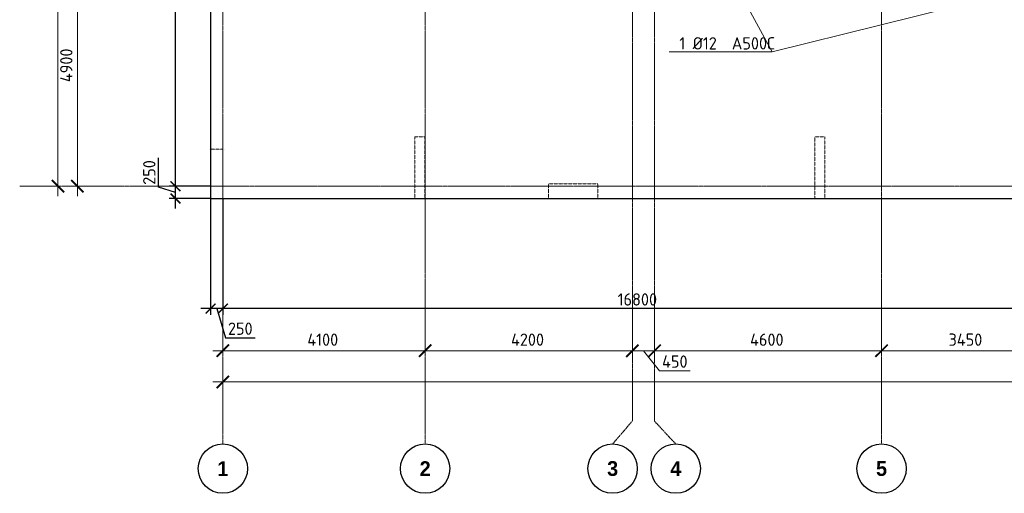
# Model space of a CAD drawing. Header units: millimetres. Extents: x -5898314 to 1055204, y -720802 to 1562611.
# Tile 111 of 256: x -107453 to -87498, y -615627 to -606022. Entities that reach past the tile are written whole.
import ezdxf
from ezdxf import colors
from ezdxf.entities.mleader import LeaderData, LeaderLine
from ezdxf.math import Vec2, Vec3

# ---------------------------------------------------------------- set-up
doc = ezdxf.new("R2010")
doc.units = ezdxf.units.MM
for name, pattern in [('______5', [1100, 800, -100, 100, -100]), ('DASHED', [7, 5, -2, 0]), ('осевая', [50.8, 31.75, -6.35, 6.35, -6.35])]:
    doc.linetypes.add(name, pattern=pattern)
doc.layers.add('Колонна_ бетон', color=7, linetype='Continuous', lineweight=50, true_color=0xb4b496)
for name, color, linetype, lineweight in [('Оси', 40, '______5', 18), ('Перекрытие ж_бетон', 1, 'Continuous', 30), ('подоснова', 151, 'Continuous', 5), ('РАЗМЕРЫ', 1, 'Continuous', 9)]:
    doc.layers.add(name, color=color, linetype=linetype, lineweight=lineweight)
doc.styles.add('Century Gothic', font='GOTHIC.TTF')
doc.styles.add('GOST-2.304_Type-B', font='GOST_Common.ttf')
doc.dimstyles.new('СПДС', dxfattribs={"dimscale": 100, "dimtxt": 2.5, "dimasz": 2, "dimexe": 1.25, "dimexo": 0, "dimtad": 1, "dimdec": 0, "dimrnd": 5, "dimtxsty": 'GOST-2.304_Type-B', "dimblk": 'ARCHTICK', "dimcen": 2.5, "dimdle": 2, "dimclrd": 1, "dimclre": 1, "dimclrt": 1, "dimadec": 0, "dimazin": 2, "dimtfac": 0.75, "dimtdec": 0, "dimtmove": 1, "dimatfit": 3, "dimfxl": 1, "dimtfillclr": 256, "dimtolj": 1, "dimarcsym": 1})

# ---------------------------------------------------------------- blocks, each defined once
blk = doc.blocks.new('_ArchTick')
at = {"color": 0, "linetype": 'ByBlock', "const_width": 0.15}
blk.add_lwpolyline([(-0.5, -0.5), (0.5, 0.5)], dxfattribs=at)
blk = doc.blocks.new('*D1440')
at = {"color": 1, "lineweight": -2, "transparency": 16777216}
for p, q in [((-89046, -342901), (-89046, -326101)), ((-89266, -326301), (-88921, -326301)), ((-89046, -342701), (-89171, -342701))]:
    blk.add_line(p, q, dxfattribs=at)
at = {"layer": 'DEFPOINTS', "color": 0, "lineweight": 0, "transparency": 16777216}
for p in [(-89266, -326301), (-89046, -326301), (-89046, -342701)]:
    blk.add_point(p, dxfattribs=at)
at = {"color": 1, "lineweight": -2, "transparency": 16777216, "xscale": 250, "yscale": 250, "zscale": 250}
for p, rotation in [((-89046, -326301), 90), ((-89046, -342701), 270)]:
    blk.add_blockref('_ArchTick', p, dxfattribs=dict(at, rotation=rotation))
at = {"color": 1, "lineweight": 0, "transparency": 16777216, "insert": (-89271, -334259), "char_height": 250, "width": 104166.67, "attachment_point": 5, "rotation": 90, "style": 'GOST-2.304_Type-B'}
blk.add_mtext('\\A1;16400', dxfattribs=at)
blk = doc.blocks.new('*D1441')
at = {"color": 1, "lineweight": -2, "transparency": 16777216}
for p, q in [((-85705, -346670), (-85705, -346545)), ((-38905, -346670), (-38905, -346545)), ((-85905, -346670), (-38705, -346670))]:
    blk.add_line(p, q, dxfattribs=at)
at = {"layer": 'DEFPOINTS', "color": 0, "lineweight": 0, "transparency": 16777216}
for p in [(-85705, -346670), (-38905, -346670), (-38905, -346670)]:
    blk.add_point(p, dxfattribs=at)
at = {"color": 1, "lineweight": -2, "transparency": 16777216, "xscale": 250, "yscale": 250, "zscale": 250, "rotation": 180}
blk.add_blockref('_ArchTick', (-85705, -346670), dxfattribs=at)
at = {"color": 1, "lineweight": -2, "transparency": 16777216, "xscale": 250, "yscale": 250, "zscale": 250}
blk.add_blockref('_ArchTick', (-38905, -346670), dxfattribs=at)
at = {"color": 1, "lineweight": 0, "transparency": 16777216, "insert": (-67487, -346445), "char_height": 250, "width": 104166.67, "attachment_point": 5, "style": 'GOST-2.304_Type-B'}
blk.add_mtext('\\A1;46800', dxfattribs=at)
blk = doc.blocks.new('NSY101')
at = {"color": 0, "linetype": 'ByBlock', "lineweight": -2}
blk.add_circle((0, 0), 50, dxfattribs=at)
blk = doc.blocks.new('СЛОЖНЫЙ_ОБЪЕКТ_31')
at = {"layer": 'Оси', "color": 16, "linetype": 'Continuous', "lineweight": 25, "transparency": 33554687, "xscale": 9.999999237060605, "yscale": 9.999999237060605, "zscale": 9.999999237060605}
blk.add_blockref('NSY101', (8813, -43009), dxfattribs=at)
at = {"layer": 'Оси', "color": 16, "linetype": 'Continuous', "lineweight": 25, "transparency": 33554687, "insert": (8813, -43009), "char_height": 300, "width": 385, "attachment_point": 5, "style": 'Century Gothic'}
blk.add_mtext('\\A1;{\\fCentury Gothic|i0|b1;\\H300.000000;\\W1.000000;\\C16;2}\\P', dxfattribs=at)
blk = doc.blocks.new('СЛОЖНЫЙ_ОБЪЕКТ_32')
at = {"layer": 'Оси', "color": 16, "linetype": 'Continuous', "lineweight": 25, "transparency": 33554687, "xscale": 9.999999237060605, "yscale": 9.999999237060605, "zscale": 9.999999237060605}
blk.add_blockref('NSY101', (18063, -43009), dxfattribs=at)
at = {"layer": 'Оси', "color": 16, "linetype": 'Continuous', "lineweight": 25, "transparency": 33554687, "insert": (18063, -43009), "char_height": 300, "width": 385, "attachment_point": 5, "style": 'Century Gothic'}
blk.add_mtext('\\A1;{\\fCentury Gothic|i0|b1;\\H300.000000;\\W1.000000;\\C16;5}\\P', dxfattribs=at)
blk = doc.blocks.new('СЛОЖНЫЙ_ОБЪЕКТ_46')
at = {"layer": 'Оси', "color": 16, "linetype": 'Continuous', "lineweight": 25, "transparency": 33554687, "xscale": 9.999999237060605, "yscale": 9.999999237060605, "zscale": 9.999999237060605}
blk.add_blockref('NSY101', (5263, -43009), dxfattribs=at)
at = {"layer": 'Оси', "color": 16, "linetype": 'Continuous', "lineweight": 25, "transparency": 33554687, "insert": (5263, -43009), "char_height": 300, "width": 385, "attachment_point": 5, "style": 'Century Gothic'}
blk.add_mtext('\\A1;{\\fCentury Gothic|i0|b1;\\H300.000000;\\W1.000000;\\C16;1}\\P', dxfattribs=at)
blk = doc.blocks.new('СЛОЖНЫЙ_ОБЪЕКТ_48')
at = {"layer": 'Оси', "color": 16, "linetype": 'Continuous', "lineweight": 25, "transparency": 33554687, "xscale": 9.999999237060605, "yscale": 9.999999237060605, "zscale": 9.999999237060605}
blk.add_blockref('NSY101', (13893, -43009), dxfattribs=at)
at = {"layer": 'Оси', "color": 16, "linetype": 'Continuous', "lineweight": 25, "transparency": 33554687, "insert": (13893, -43009), "char_height": 300, "width": 385, "attachment_point": 5, "style": 'Century Gothic'}
blk.add_mtext('\\A1;{\\fCentury Gothic|i0|b1;\\H300.000000;\\W1.000000;\\C16;4}\\P', dxfattribs=at)
blk = doc.blocks.new('СЛОЖНЫЙ_ОБЪЕКТ_49')
at = {"layer": 'Оси', "color": 16, "linetype": 'Continuous', "lineweight": 25, "transparency": 33554687, "xscale": 9.999999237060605, "yscale": 9.999999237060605, "zscale": 9.999999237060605}
blk.add_blockref('NSY101', (12613, -43009), dxfattribs=at)
at = {"layer": 'Оси', "color": 16, "linetype": 'Continuous', "lineweight": 25, "transparency": 33554687, "insert": (12613, -43009), "char_height": 300, "width": 385, "attachment_point": 5, "style": 'Century Gothic'}
blk.add_mtext('\\A1;{\\fCentury Gothic|i0|b1;\\H300.000000;\\W1.000000;\\C16;3}\\P', dxfattribs=at)
blk = doc.blocks.new('*D1442')
at = {"color": 1, "lineweight": -2, "transparency": 16777216}
for p, q in [((-88653, -342901), (-88653, -337601)), ((-88653, -337801), (-88778, -337801)), ((-88653, -342701), (-88778, -342701))]:
    blk.add_line(p, q, dxfattribs=at)
at = {"layer": 'DEFPOINTS', "color": 0, "lineweight": 0, "transparency": 16777216}
for p in [(-88653, -337801), (-88653, -337801), (-88653, -342701)]:
    blk.add_point(p, dxfattribs=at)
at = {"color": 1, "lineweight": -2, "transparency": 16777216, "xscale": 250, "yscale": 250, "zscale": 250}
for p, rotation in [((-88653, -337801), 90), ((-88653, -342701), 270)]:
    blk.add_blockref('_ArchTick', p, dxfattribs=dict(at, rotation=rotation))
at = {"color": 1, "lineweight": 0, "transparency": 16777216, "insert": (-88878, -340251), "char_height": 250, "width": 83333.33, "attachment_point": 5, "rotation": 90, "style": 'GOST-2.304_Type-B'}
blk.add_mtext('\\A1;4900', dxfattribs=at)
blk = doc.blocks.new('*D1448')
at = {"color": 1, "lineweight": -2, "transparency": 16777216}
for p, q in [((-85705, -346039), (-85705, -345914)), ((-81605, -346039), (-81605, -345914)), ((-85905, -346039), (-81405, -346039))]:
    blk.add_line(p, q, dxfattribs=at)
at = {"layer": 'DEFPOINTS', "color": 0, "lineweight": 0, "transparency": 16777216}
for p in [(-85705, -346039), (-81605, -346039), (-81605, -346039)]:
    blk.add_point(p, dxfattribs=at)
at = {"color": 1, "lineweight": -2, "transparency": 16777216, "xscale": 250, "yscale": 250, "zscale": 250, "rotation": 180}
blk.add_blockref('_ArchTick', (-85705, -346039), dxfattribs=at)
at = {"color": 1, "lineweight": -2, "transparency": 16777216, "xscale": 250, "yscale": 250, "zscale": 250}
blk.add_blockref('_ArchTick', (-81605, -346039), dxfattribs=at)
at = {"color": 1, "lineweight": 0, "transparency": 16777216, "insert": (-83680, -345814), "char_height": 250, "width": 83333.33, "attachment_point": 5, "style": 'GOST-2.304_Type-B'}
blk.add_mtext('\\A1;4100', dxfattribs=at)
blk = doc.blocks.new('*D1449')
at = {"color": 1, "lineweight": -2, "transparency": 16777216}
for p, q in [((-81605, -346039), (-81605, -345914)), ((-77405, -346039), (-77405, -345914)), ((-81805, -346039), (-77205, -346039))]:
    blk.add_line(p, q, dxfattribs=at)
at = {"layer": 'DEFPOINTS', "color": 0, "lineweight": 0, "transparency": 16777216}
for p in [(-81605, -346039), (-77405, -346039), (-77405, -346039)]:
    blk.add_point(p, dxfattribs=at)
at = {"color": 1, "lineweight": -2, "transparency": 16777216, "xscale": 250, "yscale": 250, "zscale": 250, "rotation": 180}
blk.add_blockref('_ArchTick', (-81605, -346039), dxfattribs=at)
at = {"color": 1, "lineweight": -2, "transparency": 16777216, "xscale": 250, "yscale": 250, "zscale": 250}
blk.add_blockref('_ArchTick', (-77405, -346039), dxfattribs=at)
at = {"color": 1, "lineweight": 0, "transparency": 16777216, "insert": (-79530, -345814), "char_height": 250, "width": 83333.33, "attachment_point": 5, "style": 'GOST-2.304_Type-B'}
blk.add_mtext('\\A1;4200', dxfattribs=at)
blk = doc.blocks.new('*D1450')
at = {"color": 1, "lineweight": -2, "transparency": 16777216}
for p, q in [((-76955, -346039), (-76955, -345914)), ((-72355, -346039), (-72355, -345914)), ((-77155, -346039), (-72155, -346039))]:
    blk.add_line(p, q, dxfattribs=at)
at = {"layer": 'DEFPOINTS', "color": 0, "lineweight": 0, "transparency": 16777216}
for p in [(-76955, -346039), (-72355, -346039), (-72355, -346039)]:
    blk.add_point(p, dxfattribs=at)
at = {"color": 1, "lineweight": -2, "transparency": 16777216, "xscale": 250, "yscale": 250, "zscale": 250, "rotation": 180}
blk.add_blockref('_ArchTick', (-76955, -346039), dxfattribs=at)
at = {"color": 1, "lineweight": -2, "transparency": 16777216, "xscale": 250, "yscale": 250, "zscale": 250}
blk.add_blockref('_ArchTick', (-72355, -346039), dxfattribs=at)
at = {"color": 1, "lineweight": 0, "transparency": 16777216, "insert": (-74680, -345814), "char_height": 250, "width": 83333.33, "attachment_point": 5, "style": 'GOST-2.304_Type-B'}
blk.add_mtext('\\A1;4600', dxfattribs=at)
blk = doc.blocks.new('*D1451')
at = {"color": 1, "lineweight": -2, "transparency": 16777216}
for p, q in [((-72355, -346039), (-72355, -345914)), ((-68905, -346039), (-68905, -345914)), ((-72555, -346039), (-68705, -346039))]:
    blk.add_line(p, q, dxfattribs=at)
at = {"layer": 'DEFPOINTS', "color": 0, "lineweight": 0, "transparency": 16777216}
for p in [(-72355, -346039), (-68905, -346039), (-68905, -346039)]:
    blk.add_point(p, dxfattribs=at)
at = {"color": 1, "lineweight": -2, "transparency": 16777216, "xscale": 250, "yscale": 250, "zscale": 250, "rotation": 180}
blk.add_blockref('_ArchTick', (-72355, -346039), dxfattribs=at)
at = {"color": 1, "lineweight": -2, "transparency": 16777216, "xscale": 250, "yscale": 250, "zscale": 250}
blk.add_blockref('_ArchTick', (-68905, -346039), dxfattribs=at)
at = {"color": 1, "lineweight": 0, "transparency": 16777216, "insert": (-70655, -345814), "char_height": 250, "width": 83333.33, "attachment_point": 5, "style": 'GOST-2.304_Type-B'}
blk.add_mtext('\\A1;3450', dxfattribs=at)
blk = doc.blocks.new('*D1460')
at = {"color": 1, "lineweight": -2, "transparency": 16777216}
for p, q in [((-77405, -345914), (-77405, -346164)), ((-76955, -345976), (-76955, -346164)), ((-76755, -346039), (-77605, -346039)), ((-77180, -346039), (-76858, -346445)), ((-76858, -346445), (-76233, -346445))]:
    blk.add_line(p, q, dxfattribs=at)
at = {"layer": 'DEFPOINTS', "color": 0, "lineweight": 0, "transparency": 16777216}
for p in [(-77405, -345914), (-76955, -345976), (-77405, -346039)]:
    blk.add_point(p, dxfattribs=at)
at = {"color": 1, "lineweight": -2, "transparency": 16777216, "xscale": 250, "yscale": 250, "zscale": 250, "rotation": 180}
blk.add_blockref('_ArchTick', (-77405, -346039), dxfattribs=at)
at = {"color": 1, "lineweight": -2, "transparency": 16777216, "xscale": 250, "yscale": 250, "zscale": 250}
blk.add_blockref('_ArchTick', (-76955, -346039), dxfattribs=at)
at = {"color": 1, "lineweight": 0, "transparency": 16777216, "insert": (-76545, -346258), "char_height": 250, "attachment_point": 5, "style": 'GOST-2.304_Type-B'}
blk.add_mtext('\\A1;450', dxfattribs=at)
blk = doc.blocks.new('*D585')
at = {"layer": 'DEFPOINTS', "color": 0, "lineweight": 0, "transparency": 16777216}
for p in [(-103585, -609648), (-103335, -609648), (-103585, -611882)]:
    blk.add_point(p, dxfattribs=at)
at = {"layer": 'РАЗМЕРЫ', "color": 1, "lineweight": -2, "transparency": 16777216}
for p, q in [((-103585, -609648), (-103585, -612007)), ((-103335, -609648), (-103335, -612007)), ((-103135, -611882), (-103785, -611882)), ((-103460, -611882), (-103282, -612476)), ((-103282, -612476), (-102682, -612476))]:
    blk.add_line(p, q, dxfattribs=at)
at = {"layer": 'РАЗМЕРЫ', "color": 1, "lineweight": -2, "transparency": 16777216, "xscale": 200, "yscale": 200, "zscale": 200, "rotation": 180}
blk.add_blockref('_ArchTick', (-103585, -611882), dxfattribs=at)
at = {"layer": 'РАЗМЕРЫ', "color": 1, "lineweight": -2, "transparency": 16777216, "xscale": 200, "yscale": 200, "zscale": 200}
blk.add_blockref('_ArchTick', (-103335, -611882), dxfattribs=at)
at = {"layer": 'РАЗМЕРЫ', "color": 1, "lineweight": 0, "transparency": 16777216, "insert": (-102982, -612288), "char_height": 250, "attachment_point": 5, "style": 'GOST-2.304_Type-B'}
blk.add_mtext('\\A1;250', dxfattribs=at)
blk = doc.blocks.new('*D586')
at = {"layer": 'DEFPOINTS', "color": 0, "lineweight": 0, "transparency": 16777216}
for p in [(-104296, -609398), (-103585, -609398), (-103585, -609648)]:
    blk.add_point(p, dxfattribs=at)
at = {"layer": 'РАЗМЕРЫ', "color": 1, "lineweight": -2, "transparency": 16777216}
for p, q in [((-104640, -609420), (-104640, -608820)), ((-104296, -609848), (-104296, -609198)), ((-104296, -609523), (-104640, -609420)), ((-103585, -609398), (-104421, -609398)), ((-103585, -609648), (-104421, -609648))]:
    blk.add_line(p, q, dxfattribs=at)
at = {"layer": 'РАЗМЕРЫ', "color": 1, "lineweight": -2, "transparency": 16777216, "xscale": 200, "yscale": 200, "zscale": 200}
for p, rotation in [((-104296, -609398), 90), ((-104296, -609648), 270)]:
    blk.add_blockref('_ArchTick', p, dxfattribs=dict(at, rotation=rotation))
at = {"layer": 'РАЗМЕРЫ', "color": 1, "lineweight": 0, "transparency": 16777216, "insert": (-104827, -609120), "char_height": 250, "attachment_point": 5, "rotation": 90, "style": 'GOST-2.304_Type-B'}
blk.add_mtext('\\A1;250', dxfattribs=at)
blk = doc.blocks.new('*D587')
at = {"layer": 'DEFPOINTS', "color": 0, "lineweight": 0, "transparency": 16777216}
for p in [(-104296, -592998), (-103585, -592998), (-104003, -609398)]:
    blk.add_point(p, dxfattribs=at)
at = {"layer": 'РАЗМЕРЫ', "color": 1, "lineweight": -2, "transparency": 16777216}
for p, q in [((-104296, -609598), (-104296, -592798)), ((-103585, -592998), (-104421, -592998)), ((-104003, -609398), (-104421, -609398))]:
    blk.add_line(p, q, dxfattribs=at)
at = {"layer": 'РАЗМЕРЫ', "color": 1, "lineweight": -2, "transparency": 16777216, "xscale": 200, "yscale": 200, "zscale": 200}
for p, rotation in [((-104296, -592998), 90), ((-104296, -609398), 270)]:
    blk.add_blockref('_ArchTick', p, dxfattribs=dict(at, rotation=rotation))
at = {"layer": 'РАЗМЕРЫ', "color": 1, "lineweight": 0, "transparency": 16777216, "insert": (-104483, -601198), "char_height": 250, "attachment_point": 5, "rotation": 90, "style": 'GOST-2.304_Type-B'}
blk.add_mtext('\\A1;16400', dxfattribs=at)
blk = doc.blocks.new('подложка стн 1-го этажа')
at = {"layer": 'Колонна_ бетон', "color": 252, "linetype": 'DASHED', "lineweight": 0, "ltscale": 0.5, "true_color": 0x939598, "transparency": 33554687}
for p, q in [((11936, 10712, -760), (11936, 10712, -760)), ((11936, 9462, -760), (11936, 10712, -760)), ((11936, 10712, -760), (12136, 10712, -760)), ((11936, 10712, -760), (11936, 10712, -760)), ((11936, 9462, -760), (11936, 10712, -760)), ((11936, 10712, -760), (12136, 10712, -760)), ((12136, 10712, -760), (12136, 10712, -760)), ((12136, 9462, -760), (12136, 10712, -760)), ((12136, 10712, -760), (12136, 10712, -760)), ((12136, 9462, -760), (12136, 10712, -760)), ((20044, 10712, -200), (20044, 9462, -200)), ((20244, 10712, -200), (20044, 10712, -200)), ((20044, 10712, -200), (20044, 9462, -200)), ((20244, 10712, -200), (20044, 10712, -200)), ((20244, 9462, -200), (20244, 10712, -200)), ((20244, 9462, -200), (20244, 10712, -200)), ((7769, 10462, -560), (7769, 10462, -560)), ((7769, 10462, -560), (7769, 10462, -560)), ((7794, 10462, -560), (8044, 10462, -560)), ((7794, 9462, -560), (7794, 10462, -560)), ((7794, 10462, -560), (8044, 10462, -560)), ((7794, 9462, -560), (7794, 10462, -560)), ((8044, 9462, -560), (8044, 10462, -560)), ((8044, 9462, -560), (8044, 10462, -560)), ((8069, 10462, -560), (8069, 10462, -560)), ((8069, 10462, -560), (8069, 10462, -560)), ((14644, 9762, -200), (14644, 9462, -200)), ((14644, 9762, -200), (15644, 9762, -200)), ((14644, 9762, -200), (14644, 9462, -200)), ((14644, 9762, -200), (15644, 9762, -200)), ((15644, 9762, -200), (15644, 9462, -200)), ((15644, 9762, -200), (15644, 9462, -200)), ((7794, 9462, -560), (7794, 9462, -560)), ((7794, 9462, -560), (8046, 9462, -560)), ((7794, 9462, -560), (7794, 9462, -560)), ((7794, 9462, -560), (8046, 9462, -560)), ((8046, 9462, -560), (8046, 9462, -560)), ((8046, 9462, -560), (8046, 9462, -560)), ((11936, 9462, -760), (11936, 9462, -760)), ((11936, 9462, -760), (12136, 9462, -760)), ((11936, 9462, -760), (11936, 9462, -760)), ((11936, 9462, -760), (12136, 9462, -760)), ((12136, 9462, -760), (12136, 9462, -760)), ((12136, 9462, -760), (12136, 9462, -760)), ((15644, 9462, -200), (14644, 9462, -200)), ((15644, 9462, -200), (14644, 9462, -200)), ((20244, 9462, -200), (20044, 9462, -200)), ((20244, 9462, -200), (20044, 9462, -200))]:
    blk.add_line(p, q, dxfattribs=at)
blk = doc.blocks.new('*D593')
at = {"layer": 'DEFPOINTS', "color": 0, "lineweight": 0, "transparency": 16777216}
for p in [(-103335, -611002), (-86535, -611501), (-103335, -611882)]:
    blk.add_point(p, dxfattribs=at)
at = {"layer": 'РАЗМЕРЫ', "color": 1, "lineweight": -2, "transparency": 16777216}
for p, q in [((-103335, -611002), (-103335, -612007)), ((-86535, -611501), (-86535, -612007)), ((-86335, -611882), (-103535, -611882))]:
    blk.add_line(p, q, dxfattribs=at)
at = {"layer": 'РАЗМЕРЫ', "color": 1, "lineweight": -2, "transparency": 16777216, "xscale": 200, "yscale": 200, "zscale": 200, "rotation": 180}
blk.add_blockref('_ArchTick', (-103335, -611882), dxfattribs=at)
at = {"layer": 'РАЗМЕРЫ', "color": 1, "lineweight": -2, "transparency": 16777216, "xscale": 200, "yscale": 200, "zscale": 200}
blk.add_blockref('_ArchTick', (-86535, -611882), dxfattribs=at)
at = {"layer": 'РАЗМЕРЫ', "color": 1, "lineweight": 0, "transparency": 16777216, "insert": (-94935, -611695), "char_height": 250, "attachment_point": 5, "style": 'GOST-2.304_Type-B'}
blk.add_mtext('\\A1;16800', dxfattribs=at)
blk = doc.blocks.new('_None')
blk = doc.blocks.new('оси блок 2')
at = {"layer": 'Оси', "color": 16, "linetype": 'осевая', "lineweight": 0, "transparency": 33554687}
for p, q in [((-85704.7, -322543), (-85704.7, -347930)), ((-81604.7, -322543), (-81604.7, -347914.1)), ((-72354.7, -322543), (-72354.7, -347914.1)), ((-77404.7, -323084.4), (-77404.7, -347462.5)), ((-76954.7, -323084.4), (-76954.7, -347468.4)), ((-89822.3, -342701.3), (-37238.5, -342701.3)), ((-77805.3, -347930), (-77404.7, -347462.5)), ((-76525.3, -347930), (-76954.7, -347468.4))]:
    blk.add_line(p, q, dxfattribs=at)
at = {"layer": 'Оси', "color": 16, "linetype": 'Continuous', "lineweight": 25, "transparency": 33554687}
for name, p in [('СЛОЖНЫЙ_ОБЪЕКТ_46', (-90967.7, -305420.5)), ('СЛОЖНЫЙ_ОБЪЕКТ_31', (-90418.2, -305420.5)), ('СЛОЖНЫЙ_ОБЪЕКТ_49', (-90418.2, -305420.5)), ('СЛОЖНЫЙ_ОБЪЕКТ_48', (-90418.2, -305420.5)), ('СЛОЖНЫЙ_ОБЪЕКТ_32', (-90418.2, -305420.5))]:
    blk.add_blockref(name, p, dxfattribs=at)
at = {"lineweight": 0}
for base, p1, p2, picture, middle in [((-89046, -326301.3), (-89046, -342701.3), (-89266.1, -326301.3), '*D1440', (-89046, -334259)), ((-88653.5, -337801.3), (-88653.5, -342701.3), (-88653.5, -337801.3), '*D1442', (-88653.5, -340251.3))]:
    dim = blk.add_linear_dim(base=base, p1=p1, p2=p2, angle=90, dimstyle='СПДС', override={"dimgap": 1}, dxfattribs=at)
    dim.commit()
    dim.dimension.update_dxf_attribs({"geometry": picture, "text_midpoint": middle, "dimtype": 160})
for base, p1, p2, picture, middle in [((-81604.7, -346038.9), (-85704.7, -346038.9), (-81604.7, -346038.9), '*D1448', (-83679.9, -346038.9)), ((-77404.7, -346038.9), (-81604.7, -346038.9), (-77404.7, -346038.9), '*D1449', (-79529.9, -346038.9)), ((-72354.7, -346038.9), (-76954.7, -346038.9), (-72354.7, -346038.9), '*D1450', (-74679.9, -346038.9)), ((-68904.7, -346038.9), (-72354.7, -346038.9), (-68904.7, -346038.9), '*D1451', (-70654.9, -346038.9)), ((-38904.7, -346670.2), (-85704.7, -346670.2), (-38904.7, -346670.2), '*D1441', (-67487.3, -346670.2))]:
    dim = blk.add_linear_dim(base=base, p1=p1, p2=p2, dimstyle='СПДС', override={"dimgap": 1}, dxfattribs=at)
    dim.commit()
    dim.dimension.update_dxf_attribs({"geometry": picture, "text_midpoint": middle, "dimtype": 160})
dim = blk.add_linear_dim(base=(-77404.7, -346038.9), p1=(-76954.7, -345976.4), p2=(-77404.7, -345913.9), dimstyle='СПДС', dxfattribs=at)
dim.commit()
dim.dimension.update_dxf_attribs({"geometry": '*D1460', "text_midpoint": (-76795.1, -346445.2), "dimtype": 160})

msp = doc.modelspace()

# ---------------------------------------------------------------- linework, layer by layer
at = {"layer": 'Перекрытие ж_бетон'}
for points in [[(-92925.27, -592747.93), (-92925.27, -592747.93), (-103585.27, -592747.93), (-103585.27, -609647.93)], [(-103585.27, -609647.93), (-85035.11, -609647.93)]]:
    msp.add_lwpolyline(points, dxfattribs=at)

# ---------------------------------------------------------------- block references
msp.add_blockref('подложка стн 1-го этажа', (-111379.2, -619109.72, 560))
at = {"layer": 'РАЗМЕРЫ'}
msp.add_blockref('оси блок 2', (-17630.56, -266696.6), dxfattribs=at)

# ---------------------------------------------------------------- dimensions: what is measured, and where the dimension line sits
at = {"layer": 'РАЗМЕРЫ', "color": 1, "lineweight": 0}
for base, p1, p2, picture, middle in [((-104295.85, -592997.93), (-104003.06, -609397.93), (-103585.27, -592997.93), '*D587', (-104483.35, -601197.93)), ((-104295.85, -609397.93), (-103585.27, -609647.93), (-103585.27, -609397.93), '*D586', (-104827.1, -609357.3))]:
    dim = msp.add_linear_dim(base=base, p1=p1, p2=p2, angle=90, dimstyle='СПДС', override={"dimrnd": 5}, dxfattribs=at)
    dim.commit()
    dim.dimension.update_dxf_attribs({"geometry": picture, "text_midpoint": middle})
for base, p1, p2, picture, middle in [((-103585.27, -611882.02), (-103335.27, -609647.93), (-103585.27, -609647.93), '*D585', (-103219.65, -612288.27)), ((-103335.27, -611882.02), (-86535.27, -611500.56), (-103335.27, -611001.6), '*D593', (-94935.27, -611694.52))]:
    dim = msp.add_linear_dim(base=base, p1=p1, p2=p2, dimstyle='СПДС', override={"dimrnd": 5}, dxfattribs=at)
    dim.commit()
    dim.dimension.update_dxf_attribs({"geometry": picture, "text_midpoint": middle})

# ---------------------------------------------------------------- leaders
at = {"layer": 'подоснова', "color": 2, "lineweight": 0, "ltscale": 0.3}
ml = msp.add_multileader_mtext('Standard', dxfattribs=at)
ml.set_content('1 %%C12  А500С', color=2, style='GOST-2.304_Type-B')
ml.set_leader_properties(color=256, linetype='ByLayer', lineweight=15)
ml.set_arrow_properties(name='NONE')
ml.build(insert=Vec2(0, 0))
ml.multileader.update_dxf_attribs({"text_left_attachment_type": 6, "text_right_attachment_type": 6, "dogleg_length": 0.1, "arrow_head_size": 18})
ctx = ml.context
ctx.base_point, ctx.char_height, ctx.arrow_head_size, ctx.landing_gap_size, ctx.plane_origin = Vec3(-94025.9, -606676.97, 720), 250, 18, 20, Vec3(-103001.49, -605528.54, 720)
ctx.left_attachment, ctx.right_attachment, ctx.text_align_type = 6, 6, 1
notes = []
notes.append((ctx, [(1, (1, 1, 0), (-92203.99, -606676.97, 720), (-1, 0), 0.1, [(7, [(-98275.48, -598237.4, 720), (-97442.09, -604565.01, 720), (-93450.26, -600435.21, 720), (-94462.76, -602529.19, 720)], 0, []), (1, [(-92088.78, -605126.48, 720), (-91393.78, -602515.05, 720), (-86742.84, -603016.7, 720), (-81620.82, -604022.85, 720)], 0, [])])]))
ctx.mtext.insert, ctx.mtext.alignment, ctx.mtext.flow_direction = Vec3(-93114.99, -606376.97, 720), 2, 5
for ctx, leaders in notes:
    for number, flags, end, landing, length, lines in leaders:
        leader = LeaderData()
        leader.index, (leader.has_last_leader_line, leader.has_dogleg_vector, leader.attachment_direction) = number, flags
        leader.last_leader_point, leader.dogleg_vector, leader.dogleg_length = Vec3(end), Vec3(landing), length
        for number, points, colour, breaks in lines:
            line = LeaderLine()
            line.index, line.vertices, line.color, line.breaks = number, Vec3.list(points), colors.encode_raw_color(colour), breaks
            leader.lines.append(line)
        ctx.leaders.append(leader)

doc.saveas('drawing.dxf')
